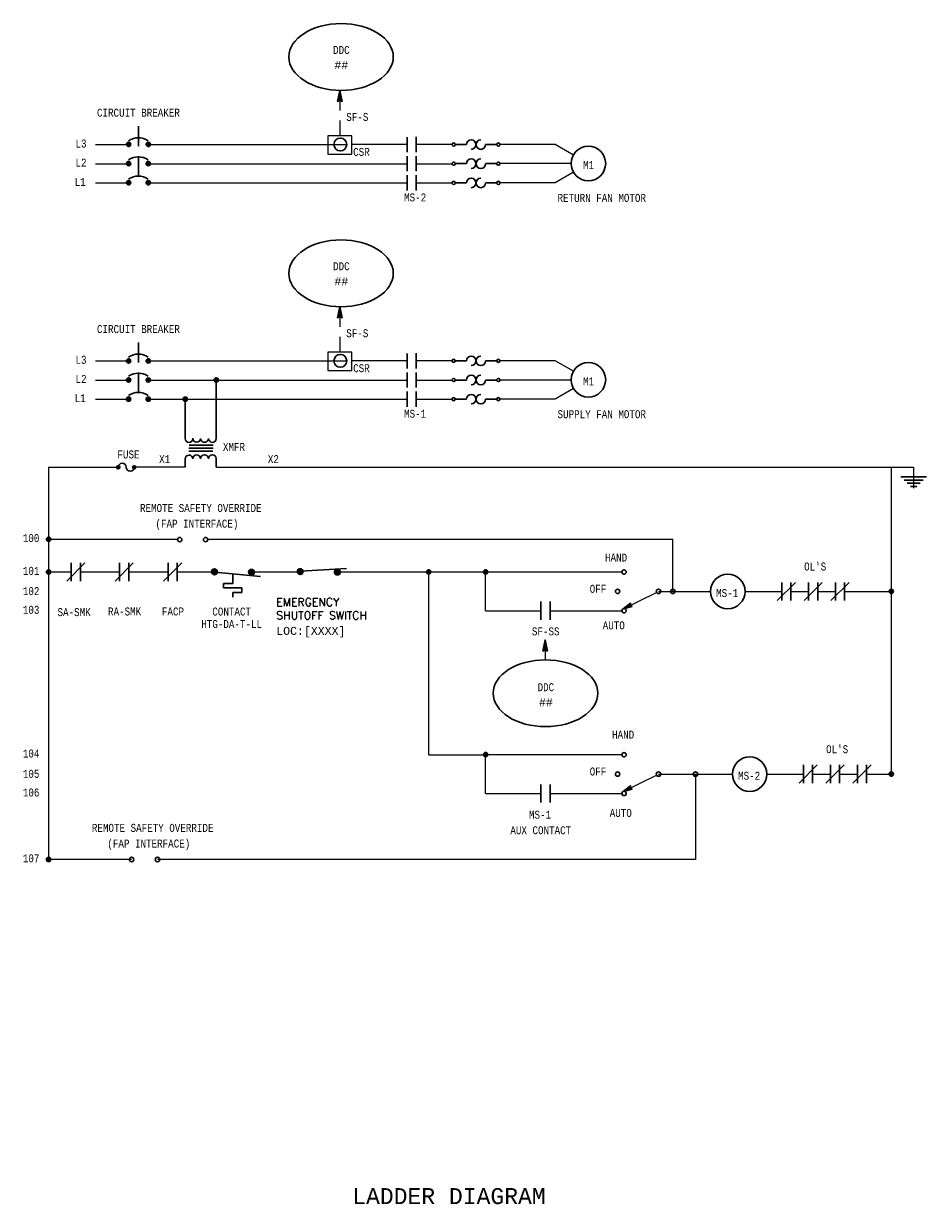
# Model space of a CAD drawing. Header units: inches. Extents: x 10.6 to 32.2, y 0.4 to 16.
import ezdxf
from ezdxf.enums import TextEntityAlignment as Align

# ---------------------------------------------------------------- set-up
doc = ezdxf.new("R2010")
doc.units = ezdxf.units.IN
doc.header["$MEASUREMENT"] = 0
doc.linetypes.add('HIDDEN', pattern=[0.375, 0.25, -0.125])
for name, color, linetype, lineweight in [('M-ANNO-SYMB', 6, 'Continuous', 30), ('M-ANNO-TEXT', 2, 'Continuous', 30), ('M-DIAG-GRPH', 6, 'Continuous', 13)]:
    doc.layers.add(name, color=color, linetype=linetype, lineweight=lineweight)
doc.styles.add('CONTROLTXT', font='monotxt.shx')

# ---------------------------------------------------------------- blocks, each defined once
blk = doc.blocks.new('*U5')
at = {"color": 0}
for p, q in [((10.485, 6.959), (10.556, 7.03)), ((10.485, 6.959), (10.555, 7.03)), ((10.485, 6.96), (10.555, 7.03)), ((10.485, 6.961), (10.554, 7.03)), ((10.485, 6.962), (10.553, 7.03)), ((10.485, 6.963), (10.552, 7.03)), ((10.485, 6.964), (10.551, 7.03)), ((10.485, 6.964), (10.551, 7.03)), ((10.485, 6.965), (10.55, 7.03)), ((10.485, 6.966), (10.549, 7.03)), ((10.485, 6.967), (10.548, 7.03)), ((10.485, 6.968), (10.547, 7.03)), ((10.485, 6.969), (10.546, 7.03)), ((10.485, 6.97), (10.545, 7.03)), ((10.485, 6.971), (10.544, 7.03)), ((10.485, 6.972), (10.543, 7.03)), ((10.485, 6.973), (10.542, 7.03)), ((10.485, 6.974), (10.541, 7.03)), ((10.485, 6.975), (10.54, 7.03)), ((10.485, 6.958), (10.557, 7.029)), ((10.485, 6.976), (10.539, 7.029)), ((10.486, 6.953), (10.562, 7.029)), ((10.486, 6.954), (10.561, 7.029)), ((10.486, 6.955), (10.56, 7.029)), ((10.486, 6.956), (10.559, 7.029)), ((10.486, 6.956), (10.559, 7.029)), ((10.486, 6.957), (10.558, 7.029)), ((10.486, 6.977), (10.538, 7.029)), ((10.486, 6.978), (10.537, 7.029)), ((10.486, 6.979), (10.536, 7.029)), ((10.486, 6.98), (10.535, 7.029)), ((10.486, 6.953), (10.562, 7.028)), ((10.486, 6.981), (10.534, 7.028)), ((10.487, 6.949), (10.566, 7.028)), ((10.487, 6.95), (10.565, 7.028)), ((10.487, 6.951), (10.564, 7.028)), ((10.487, 6.951), (10.564, 7.028)), ((10.487, 6.952), (10.563, 7.028)), ((10.487, 6.982), (10.533, 7.028)), ((10.487, 6.983), (10.532, 7.028)), ((10.487, 6.985), (10.53, 7.027)), ((10.488, 6.946), (10.569, 7.027)), ((10.488, 6.947), (10.568, 7.027)), ((10.488, 6.947), (10.568, 7.027)), ((10.488, 6.948), (10.567, 7.027)), ((10.488, 6.949), (10.566, 7.027)), ((10.488, 6.986), (10.529, 7.027)), ((10.488, 6.987), (10.528, 7.027)), ((10.489, 6.943), (10.572, 7.026)), ((10.489, 6.944), (10.571, 7.026)), ((10.489, 6.945), (10.57, 7.026)), ((10.489, 6.945), (10.57, 7.026)), ((10.489, 6.989), (10.526, 7.026)), ((10.489, 6.99), (10.525, 7.026)), ((10.49, 6.941), (10.574, 7.025)), ((10.49, 6.942), (10.573, 7.025)), ((10.49, 6.943), (10.572, 7.025)), ((10.49, 6.992), (10.523, 7.025)), ((10.49, 6.941), (10.574, 7.024)), ((10.491, 6.939), (10.576, 7.024)), ((10.491, 6.94), (10.575, 7.024)), ((10.491, 6.94), (10.575, 7.024)), ((10.491, 6.993), (10.522, 7.024)), ((10.491, 6.995), (10.52, 7.024)), ((10.492, 6.937), (10.578, 7.023)), ((10.492, 6.938), (10.577, 7.023)), ((10.492, 6.938), (10.577, 7.023)), ((10.492, 6.997), (10.518, 7.023)), ((10.492, 6.937), (10.578, 7.022)), ((10.493, 6.936), (10.579, 7.022)), ((10.493, 6.936), (10.579, 7.022)), ((10.493, 6.935), (10.58, 7.021)), ((10.493, 6.999), (10.516, 7.021)), ((10.494, 6.934), (10.581, 7.021)), ((10.494, 6.934), (10.581, 7.021)), ((10.494, 6.933), (10.582, 7.02)), ((10.495, 6.932), (10.583, 7.02)), ((10.495, 6.933), (10.582, 7.02)), ((10.495, 7.001), (10.514, 7.02)), ((10.495, 6.932), (10.583, 7.019)), ((10.496, 6.931), (10.584, 7.019)), ((10.496, 6.931), (10.584, 7.019)), ((10.497, 6.929), (10.586, 7.018)), ((10.497, 6.93), (10.585, 7.018)), ((10.497, 6.93), (10.585, 7.018)), ((10.497, 7.004), (10.511, 7.018)), ((10.498, 6.928), (10.587, 7.017)), ((10.498, 6.929), (10.586, 7.017)), ((10.498, 6.928), (10.587, 7.016)), ((10.499, 6.927), (10.588, 7.016)), ((10.499, 6.927), (10.588, 7.016)), ((10.5, 6.926), (10.589, 7.015)), ((10.5, 6.926), (10.589, 7.015)), ((10.5, 7.008), (10.507, 7.015)), ((10.5, 6.925), (10.59, 7.014)), ((10.501, 6.924), (10.591, 7.014)), ((10.501, 6.925), (10.59, 7.014)), ((10.502, 6.923), (10.592, 7.013)), ((10.502, 6.924), (10.591, 7.013)), ((10.503, 6.922), (10.593, 7.012)), ((10.503, 6.923), (10.592, 7.012)), ((10.503, 6.922), (10.593, 7.011)), ((10.504, 6.921), (10.594, 7.011)), ((10.504, 6.922), (10.593, 7.011)), ((10.505, 6.92), (10.595, 7.01)), ((10.505, 6.921), (10.594, 7.01)), ((10.506, 6.919), (10.596, 7.009)), ((10.506, 6.92), (10.595, 7.009)), ((10.507, 6.919), (10.596, 7.008)), ((10.507, 6.919), (10.596, 7.008)), ((10.508, 6.918), (10.597, 7.007)), ((10.508, 6.918), (10.597, 7.007)), ((10.509, 6.917), (10.598, 7.006)), ((10.509, 6.917), (10.598, 7.006)), ((10.51, 6.916), (10.599, 7.005)), ((10.51, 6.917), (10.598, 7.005)), ((10.511, 6.915), (10.599, 7.004)), ((10.511, 6.916), (10.599, 7.004)), ((10.512, 6.915), (10.6, 7.003)), ((10.512, 6.915), (10.6, 7.003)), ((10.513, 6.914), (10.601, 7.002)), ((10.513, 6.914), (10.601, 7.002)), ((10.514, 6.913), (10.602, 7.001)), ((10.514, 6.914), (10.601, 7.001)), ((10.515, 6.913), (10.602, 7)), ((10.515, 6.913), (10.602, 7)), ((10.516, 6.912), (10.603, 6.999)), ((10.516, 6.912), (10.603, 6.998)), ((10.517, 6.912), (10.603, 6.998)), ((10.518, 6.911), (10.604, 6.997)), ((10.518, 6.911), (10.604, 6.997)), ((10.519, 6.91), (10.604, 6.996)), ((10.519, 6.911), (10.604, 6.996)), ((10.52, 6.91), (10.605, 6.995)), ((10.52, 6.91), (10.605, 6.994)), ((10.521, 6.91), (10.605, 6.994)), ((10.522, 6.909), (10.606, 6.993)), ((10.522, 6.909), (10.606, 6.993)), ((10.523, 6.909), (10.606, 6.992)), ((10.524, 6.908), (10.607, 6.991)), ((10.524, 6.908), (10.606, 6.991)), ((10.525, 6.908), (10.607, 6.99)), ((10.525, 6.908), (10.607, 6.99)), ((10.526, 6.907), (10.607, 6.989)), ((10.527, 6.907), (10.608, 6.988)), ((10.527, 6.907), (10.608, 6.988)), ((10.528, 6.907), (10.608, 6.987)), ((10.529, 6.906), (10.609, 6.986)), ((10.529, 6.907), (10.608, 6.986)), ((10.53, 6.906), (10.609, 6.985)), ((10.531, 6.906), (10.609, 6.984)), ((10.531, 6.906), (10.609, 6.984)), ((10.532, 6.906), (10.609, 6.983)), ((10.533, 6.905), (10.61, 6.982)), ((10.534, 6.905), (10.61, 6.981)), ((10.534, 6.905), (10.61, 6.981)), ((10.535, 6.905), (10.61, 6.98)), ((10.536, 6.905), (10.61, 6.979)), ((10.536, 6.905), (10.61, 6.978)), ((10.537, 6.904), (10.61, 6.978)), ((10.538, 6.904), (10.611, 6.977)), ((10.539, 6.904), (10.611, 6.976)), ((10.539, 6.904), (10.611, 6.975)), ((10.54, 6.904), (10.611, 6.975)), ((10.541, 6.904), (10.611, 6.974)), ((10.542, 6.904), (10.611, 6.973)), ((10.543, 6.904), (10.611, 6.972)), ((10.543, 6.904), (10.611, 6.971)), ((10.544, 6.904), (10.611, 6.971)), ((10.545, 6.904), (10.611, 6.97)), ((10.546, 6.904), (10.611, 6.969)), ((10.547, 6.903), (10.611, 6.968)), ((10.548, 6.903), (10.611, 6.967)), ((10.549, 6.903), (10.611, 6.966)), ((10.549, 6.903), (10.611, 6.965)), ((10.55, 6.904), (10.611, 6.965)), ((10.551, 6.904), (10.611, 6.964)), ((10.552, 6.904), (10.611, 6.963)), ((10.553, 6.904), (10.611, 6.962)), ((10.554, 6.904), (10.611, 6.961)), ((10.555, 6.904), (10.611, 6.96)), ((10.556, 6.904), (10.611, 6.959)), ((10.557, 6.904), (10.611, 6.958)), ((10.558, 6.904), (10.611, 6.957)), ((10.559, 6.904), (10.61, 6.956)), ((10.56, 6.905), (10.61, 6.955)), ((10.562, 6.905), (10.61, 6.953)), ((10.563, 6.905), (10.61, 6.952)), ((10.564, 6.905), (10.609, 6.951)), ((10.565, 6.906), (10.609, 6.95)), ((10.566, 6.906), (10.609, 6.949)), ((10.568, 6.907), (10.608, 6.947)), ((10.569, 6.907), (10.608, 6.946)), ((10.57, 6.907), (10.607, 6.945)), ((10.572, 6.908), (10.607, 6.943)), ((10.573, 6.909), (10.606, 6.942)), ((10.575, 6.909), (10.606, 6.94)), ((10.577, 6.91), (10.605, 6.938)), ((10.578, 6.911), (10.604, 6.937)), ((10.58, 6.912), (10.603, 6.935)), ((10.583, 6.914), (10.601, 6.932)), ((10.586, 6.916), (10.599, 6.929)), ((10.59, 6.92), (10.595, 6.925))]:
    blk.add_line(p, q, dxfattribs=at)
blk = doc.blocks.new('*U4')
at = {"color": 0}
for p, q in [((9.596, 6.971), (9.663, 7.039)), ((9.596, 6.972), (9.662, 7.039)), ((9.596, 6.973), (9.661, 7.039)), ((9.596, 6.974), (9.66, 7.039)), ((9.596, 6.975), (9.66, 7.039)), ((9.596, 6.976), (9.659, 7.039)), ((9.596, 6.977), (9.658, 7.039)), ((9.596, 6.977), (9.657, 7.039)), ((9.596, 6.978), (9.656, 7.039)), ((9.596, 6.979), (9.655, 7.039)), ((9.596, 6.966), (9.669, 7.038)), ((9.596, 6.967), (9.668, 7.038)), ((9.596, 6.967), (9.667, 7.038)), ((9.596, 6.968), (9.666, 7.038)), ((9.596, 6.969), (9.665, 7.038)), ((9.596, 6.97), (9.665, 7.038)), ((9.596, 6.971), (9.664, 7.038)), ((9.596, 6.98), (9.654, 7.038)), ((9.596, 6.981), (9.653, 7.038)), ((9.596, 6.982), (9.652, 7.038)), ((9.596, 6.983), (9.651, 7.038)), ((9.596, 6.984), (9.65, 7.038)), ((9.596, 6.985), (9.649, 7.038)), ((9.597, 6.964), (9.671, 7.038)), ((9.597, 6.964), (9.67, 7.038)), ((9.597, 6.965), (9.669, 7.038)), ((9.597, 6.986), (9.648, 7.038)), ((9.597, 6.987), (9.647, 7.038)), ((9.597, 6.961), (9.674, 7.037)), ((9.597, 6.961), (9.673, 7.037)), ((9.597, 6.962), (9.672, 7.037)), ((9.597, 6.963), (9.672, 7.037)), ((9.597, 6.989), (9.646, 7.037)), ((9.597, 6.99), (9.645, 7.037)), ((9.598, 6.959), (9.675, 7.037)), ((9.598, 6.96), (9.674, 7.037)), ((9.598, 6.991), (9.644, 7.037)), ((9.598, 6.957), (9.677, 7.036)), ((9.598, 6.958), (9.677, 7.036)), ((9.598, 6.959), (9.676, 7.036)), ((9.598, 6.992), (9.642, 7.036)), ((9.598, 6.993), (9.641, 7.036)), ((9.599, 6.956), (9.679, 7.036)), ((9.599, 6.956), (9.678, 7.036)), ((9.599, 6.995), (9.64, 7.036)), ((9.599, 6.954), (9.681, 7.035)), ((9.599, 6.954), (9.68, 7.035)), ((9.599, 6.955), (9.679, 7.035)), ((9.599, 6.996), (9.639, 7.035)), ((9.6, 6.953), (9.681, 7.035)), ((9.6, 6.997), (9.637, 7.035)), ((9.6, 6.951), (9.683, 7.034)), ((9.6, 6.952), (9.682, 7.034)), ((9.6, 6.953), (9.682, 7.034)), ((9.6, 6.999), (9.636, 7.034)), ((9.601, 6.951), (9.684, 7.034)), ((9.601, 7), (9.634, 7.034)), ((9.601, 6.949), (9.685, 7.033)), ((9.601, 6.95), (9.684, 7.033)), ((9.601, 7.002), (9.633, 7.033)), ((9.602, 6.948), (9.686, 7.033)), ((9.602, 6.949), (9.686, 7.033)), ((9.602, 6.947), (9.687, 7.032)), ((9.602, 6.948), (9.687, 7.032)), ((9.602, 7.003), (9.631, 7.032)), ((9.603, 6.946), (9.688, 7.032)), ((9.603, 6.945), (9.689, 7.031)), ((9.603, 6.946), (9.689, 7.031)), ((9.603, 7.005), (9.629, 7.031)), ((9.604, 6.945), (9.69, 7.031)), ((9.604, 6.944), (9.691, 7.03)), ((9.604, 6.944), (9.69, 7.03)), ((9.604, 7.007), (9.627, 7.03)), ((9.605, 6.943), (9.691, 7.03)), ((9.605, 6.942), (9.692, 7.029)), ((9.605, 6.942), (9.692, 7.029)), ((9.606, 6.941), (9.693, 7.029)), ((9.606, 7.009), (9.625, 7.029)), ((9.606, 6.94), (9.694, 7.028)), ((9.606, 6.941), (9.694, 7.028)), ((9.607, 6.94), (9.695, 7.028)), ((9.607, 6.939), (9.696, 7.027)), ((9.607, 6.939), (9.695, 7.027)), ((9.608, 6.938), (9.696, 7.027)), ((9.608, 7.012), (9.622, 7.027)), ((9.608, 6.938), (9.697, 7.026)), ((9.609, 6.937), (9.697, 7.026)), ((9.609, 6.936), (9.698, 7.025)), ((9.609, 6.937), (9.698, 7.025)), ((9.61, 6.936), (9.699, 7.025)), ((9.61, 6.935), (9.7, 7.024)), ((9.61, 6.935), (9.699, 7.024)), ((9.611, 6.934), (9.7, 7.024)), ((9.611, 7.016), (9.618, 7.024)), ((9.611, 6.934), (9.701, 7.023)), ((9.612, 6.933), (9.701, 7.023)), ((9.612, 6.933), (9.702, 7.022)), ((9.613, 6.932), (9.702, 7.022)), ((9.613, 6.931), (9.703, 7.021)), ((9.613, 6.932), (9.702, 7.021)), ((9.614, 6.931), (9.703, 7.021)), ((9.614, 6.931), (9.704, 7.02)), ((9.615, 6.93), (9.704, 7.02)), ((9.615, 6.93), (9.705, 7.019)), ((9.616, 6.929), (9.705, 7.019)), ((9.616, 6.929), (9.706, 7.018)), ((9.617, 6.928), (9.706, 7.018)), ((9.617, 6.928), (9.707, 7.017)), ((9.617, 6.928), (9.706, 7.017)), ((9.618, 6.927), (9.708, 7.016)), ((9.618, 6.927), (9.707, 7.016)), ((9.619, 6.926), (9.708, 7.015)), ((9.619, 6.926), (9.708, 7.015)), ((9.62, 6.925), (9.709, 7.014)), ((9.62, 6.926), (9.709, 7.014)), ((9.621, 6.924), (9.71, 7.013)), ((9.621, 6.925), (9.71, 7.013)), ((9.622, 6.924), (9.711, 7.012)), ((9.622, 6.924), (9.71, 7.012)), ((9.623, 6.923), (9.711, 7.011)), ((9.623, 6.923), (9.711, 7.011)), ((9.624, 6.923), (9.712, 7.01)), ((9.625, 6.922), (9.712, 7.01)), ((9.625, 6.922), (9.712, 7.009)), ((9.626, 6.922), (9.713, 7.009)), ((9.626, 6.921), (9.713, 7.008)), ((9.627, 6.921), (9.713, 7.008)), ((9.627, 6.921), (9.714, 7.007)), ((9.628, 6.92), (9.714, 7.007)), ((9.628, 6.92), (9.714, 7.006)), ((9.629, 6.92), (9.715, 7.005)), ((9.63, 6.919), (9.715, 7.005)), ((9.63, 6.919), (9.715, 7.004)), ((9.631, 6.919), (9.716, 7.004)), ((9.631, 6.918), (9.716, 7.003)), ((9.632, 6.918), (9.716, 7.002)), ((9.633, 6.918), (9.716, 7.002)), ((9.633, 6.918), (9.717, 7.001)), ((9.634, 6.917), (9.717, 7.001)), ((9.634, 6.917), (9.717, 7)), ((9.635, 6.917), (9.718, 6.999)), ((9.636, 6.917), (9.718, 6.999)), ((9.636, 6.916), (9.718, 6.998)), ((9.637, 6.916), (9.718, 6.997)), ((9.638, 6.916), (9.719, 6.997)), ((9.638, 6.916), (9.719, 6.996)), ((9.639, 6.915), (9.719, 6.996)), ((9.64, 6.915), (9.719, 6.995)), ((9.64, 6.915), (9.719, 6.994)), ((9.641, 6.915), (9.72, 6.994)), ((9.642, 6.915), (9.72, 6.993)), ((9.642, 6.914), (9.72, 6.992)), ((9.643, 6.914), (9.72, 6.991)), ((9.644, 6.914), (9.72, 6.991)), ((9.644, 6.914), (9.721, 6.99)), ((9.645, 6.914), (9.721, 6.989)), ((9.646, 6.913), (9.721, 6.989)), ((9.647, 6.913), (9.721, 6.988)), ((9.647, 6.913), (9.721, 6.987)), ((9.648, 6.913), (9.721, 6.986)), ((9.649, 6.913), (9.721, 6.986)), ((9.65, 6.913), (9.722, 6.985)), ((9.65, 6.913), (9.722, 6.984)), ((9.651, 6.913), (9.722, 6.983)), ((9.652, 6.913), (9.722, 6.983)), ((9.653, 6.912), (9.722, 6.982)), ((9.653, 6.912), (9.722, 6.981)), ((9.654, 6.912), (9.722, 6.98)), ((9.655, 6.912), (9.722, 6.979)), ((9.656, 6.912), (9.722, 6.978)), ((9.657, 6.912), (9.722, 6.978)), ((9.658, 6.912), (9.722, 6.977)), ((9.659, 6.912), (9.722, 6.976)), ((9.659, 6.912), (9.722, 6.975)), ((9.66, 6.912), (9.722, 6.974)), ((9.661, 6.912), (9.722, 6.973)), ((9.662, 6.912), (9.722, 6.972)), ((9.663, 6.912), (9.722, 6.971)), ((9.664, 6.912), (9.722, 6.97)), ((9.665, 6.912), (9.722, 6.969)), ((9.666, 6.912), (9.722, 6.968)), ((9.667, 6.913), (9.722, 6.967)), ((9.668, 6.913), (9.722, 6.966)), ((9.669, 6.913), (9.721, 6.965)), ((9.67, 6.913), (9.721, 6.964)), ((9.671, 6.913), (9.721, 6.963)), ((9.672, 6.914), (9.721, 6.962)), ((9.673, 6.914), (9.721, 6.961)), ((9.675, 6.914), (9.72, 6.96)), ((9.676, 6.914), (9.72, 6.959)), ((9.677, 6.915), (9.72, 6.957)), ((9.678, 6.915), (9.719, 6.956)), ((9.68, 6.916), (9.719, 6.955)), ((9.681, 6.916), (9.718, 6.953)), ((9.683, 6.917), (9.718, 6.952)), ((9.684, 6.917), (9.717, 6.95)), ((9.686, 6.918), (9.716, 6.949)), ((9.687, 6.919), (9.716, 6.947)), ((9.689, 6.92), (9.715, 6.945)), ((9.691, 6.921), (9.713, 6.943)), ((9.694, 6.922), (9.712, 6.941)), ((9.696, 6.924), (9.71, 6.938)), ((9.701, 6.928), (9.706, 6.933))]:
    blk.add_line(p, q, dxfattribs=at)

msp = doc.modelspace()

# ---------------------------------------------------------------- linework, layer by layer
at = {"layer": 'M-ANNO-SYMB'}
for p, q in [((14.581, 14.989), (14.611, 15.127)), ((14.619, 15.09), (14.599, 15.07)), ((14.617, 15.099), (14.601, 15.083)), ((14.624, 15.068), (14.603, 15.089)), ((14.615, 15.108), (14.604, 15.097)), ((14.621, 15.081), (14.604, 15.097)), ((14.618, 15.094), (14.606, 15.106)), ((14.613, 15.116), (14.607, 15.11)), ((14.615, 15.108), (14.608, 15.115)), ((14.611, 15.125), (14.61, 15.123)), ((14.612, 15.121), (14.61, 15.123)), ((14.611, 15.127), (14.64, 14.989)), ((14.63, 15.039), (14.581, 14.99)), ((14.611, 15.004), (14.581, 14.989)), ((14.585, 14.991), (14.582, 14.994)), ((14.628, 15.047), (14.584, 15.003)), ((14.592, 14.995), (14.584, 15.002)), ((14.599, 14.998), (14.586, 15.011)), ((14.626, 15.056), (14.587, 15.017)), ((14.606, 15.002), (14.588, 15.02)), ((14.624, 15.065), (14.59, 15.03)), ((14.617, 15.001), (14.59, 15.028)), ((14.638, 14.991), (14.591, 15.037)), ((14.622, 15.073), (14.593, 15.043)), ((14.638, 15.001), (14.593, 15.046)), ((14.635, 15.014), (14.595, 15.054)), ((14.621, 15.082), (14.596, 15.057)), ((14.632, 15.028), (14.597, 15.063)), ((14.629, 15.041), (14.599, 15.071)), ((14.627, 15.054), (14.601, 15.08)), ((14.632, 15.03), (14.601, 14.999)), ((14.64, 14.989), (14.611, 15.004)), ((14.634, 15.021), (14.614, 15.002)), ((14.635, 15.013), (14.621, 14.999)), ((14.637, 15.004), (14.628, 14.995)), ((14.639, 14.995), (14.635, 14.992)), ((15.454, 14.544), (15.454, 14.356)), ((15.568, 14.356), (15.568, 14.545)), ((15.454, 14.305), (15.454, 14.116)), ((15.568, 14.116), (15.568, 14.305)), ((15.454, 14.065), (15.454, 13.876)), ((15.568, 13.876), (15.568, 14.065)), ((14.581, 12.28), (14.611, 12.418)), ((14.63, 12.329), (14.581, 12.281)), ((14.611, 12.295), (14.581, 12.28)), ((14.585, 12.282), (14.582, 12.285)), ((14.628, 12.338), (14.584, 12.294)), ((14.592, 12.285), (14.584, 12.293)), ((14.599, 12.289), (14.586, 12.302)), ((14.626, 12.347), (14.587, 12.308)), ((14.606, 12.292), (14.588, 12.31)), ((14.624, 12.355), (14.59, 12.321)), ((14.617, 12.292), (14.59, 12.319)), ((14.638, 12.281), (14.591, 12.328)), ((14.622, 12.364), (14.593, 12.334)), ((14.638, 12.292), (14.593, 12.336)), ((14.635, 12.305), (14.595, 12.345)), ((14.621, 12.372), (14.596, 12.347)), ((14.632, 12.318), (14.597, 12.354)), ((14.619, 12.381), (14.599, 12.361)), ((14.629, 12.332), (14.599, 12.362)), ((14.617, 12.39), (14.601, 12.374)), ((14.627, 12.345), (14.601, 12.371)), ((14.632, 12.321), (14.601, 12.29)), ((14.624, 12.358), (14.603, 12.379)), ((14.615, 12.398), (14.604, 12.387)), ((14.621, 12.372), (14.604, 12.388)), ((14.618, 12.385), (14.606, 12.397)), ((14.613, 12.407), (14.607, 12.401)), ((14.615, 12.398), (14.608, 12.405)), ((14.611, 12.416), (14.61, 12.414)), ((14.612, 12.412), (14.61, 12.414)), ((14.611, 12.418), (14.64, 12.28)), ((14.64, 12.28), (14.611, 12.295)), ((14.634, 12.312), (14.614, 12.293)), ((14.635, 12.303), (14.621, 12.289)), ((14.637, 12.295), (14.628, 12.286)), ((14.639, 12.286), (14.635, 12.282)), ((15.454, 11.835), (15.454, 11.647)), ((15.568, 11.647), (15.568, 11.836)), ((15.454, 11.596), (15.454, 11.407)), ((15.568, 11.407), (15.568, 11.596)), ((15.454, 11.356), (15.454, 11.167)), ((15.568, 11.167), (15.568, 11.356)), ((11.418, 9.212), (11.19, 8.983)), ((11.247, 9.212), (11.247, 8.983)), ((11.361, 8.983), (11.361, 9.212)), ((12.024, 9.212), (11.796, 8.983)), ((11.853, 9.212), (11.853, 8.983)), ((11.967, 8.983), (11.967, 9.212)), ((12.63, 9.212), (12.402, 8.983)), ((12.459, 9.212), (12.459, 8.983)), ((12.573, 8.983), (12.573, 9.212)), ((13.045, 9.093), (13.617, 9.042)), ((13.27, 8.954), (13.27, 9.073)), ((14.12, 9.107), (14.693, 9.142)), ((13.155, 8.897), (13.155, 8.954)), ((13.155, 8.954), (13.27, 8.954)), ((13.384, 8.897), (13.155, 8.897)), ((13.384, 8.84), (13.384, 8.897)), ((20.317, 8.967), (20.088, 8.739)), ((20.146, 8.967), (20.146, 8.739)), ((20.26, 8.739), (20.26, 8.967)), ((20.654, 8.967), (20.426, 8.739)), ((20.483, 8.967), (20.483, 8.739)), ((20.597, 8.739), (20.597, 8.967)), ((20.992, 8.967), (20.763, 8.739)), ((20.82, 8.967), (20.82, 8.739)), ((20.934, 8.739), (20.934, 8.967)), ((13.27, 8.783), (13.27, 8.84)), ((13.27, 8.84), (13.384, 8.84)), ((17.13, 8.725), (17.13, 8.496)), ((17.244, 8.496), (17.244, 8.725)), ((17.152, 8.107), (17.182, 8.245)), ((17.201, 8.156), (17.152, 8.108)), ((17.199, 8.165), (17.155, 8.121)), ((17.197, 8.173), (17.158, 8.134)), ((17.177, 8.119), (17.159, 8.137)), ((17.188, 8.119), (17.16, 8.146)), ((17.195, 8.182), (17.161, 8.148)), ((17.209, 8.108), (17.162, 8.154)), ((17.193, 8.19), (17.164, 8.161)), ((17.209, 8.118), (17.164, 8.163)), ((17.191, 8.199), (17.166, 8.174)), ((17.206, 8.132), (17.166, 8.172)), ((17.203, 8.145), (17.168, 8.18)), ((17.19, 8.208), (17.169, 8.188)), ((17.2, 8.158), (17.17, 8.189)), ((17.197, 8.172), (17.171, 8.198)), ((17.188, 8.216), (17.172, 8.201)), ((17.202, 8.147), (17.172, 8.116)), ((17.194, 8.185), (17.173, 8.206)), ((17.186, 8.225), (17.175, 8.214)), ((17.192, 8.198), (17.175, 8.215)), ((17.189, 8.212), (17.177, 8.223)), ((17.184, 8.234), (17.178, 8.227)), ((17.186, 8.225), (17.179, 8.232)), ((17.182, 8.242), (17.181, 8.241)), ((17.183, 8.238), (17.181, 8.241)), ((17.182, 8.245), (17.211, 8.107)), ((17.204, 8.139), (17.185, 8.12)), ((17.182, 8.121), (17.152, 8.107)), ((17.156, 8.109), (17.153, 8.111)), ((17.163, 8.112), (17.155, 8.12)), ((17.17, 8.116), (17.157, 8.129)), ((17.211, 8.107), (17.182, 8.121)), ((17.206, 8.13), (17.192, 8.116)), ((17.208, 8.121), (17.199, 8.113)), ((17.21, 8.113), (17.206, 8.109)), ((20.591, 6.68), (20.363, 6.451)), ((20.42, 6.68), (20.42, 6.451)), ((20.534, 6.451), (20.534, 6.68)), ((20.929, 6.68), (20.7, 6.451)), ((20.757, 6.68), (20.757, 6.451)), ((20.871, 6.451), (20.871, 6.68)), ((21.266, 6.68), (21.037, 6.451)), ((21.094, 6.68), (21.094, 6.451)), ((21.209, 6.451), (21.209, 6.68)), ((17.13, 6.437), (17.13, 6.208)), ((17.244, 6.208), (17.244, 6.437))]:
    msp.add_line(p, q, dxfattribs=at)
at = {"layer": 'M-ANNO-SYMB', "linetype": 'HIDDEN'}
for p, q in [((12.088, 14.056), (12.088, 14.716)), ((12.088, 11.346), (12.088, 12.006))]:
    msp.add_line(p, q, dxfattribs=at)
at = {"layer": 'M-ANNO-SYMB', "linetype": 'Continuous'}
for p, q in [((11.939, 14.459), (11.956, 14.476)), ((11.939, 14.442), (11.973, 14.476)), ((11.939, 14.459), (11.973, 14.425)), ((11.939, 14.442), (11.956, 14.425)), ((11.946, 14.431), (11.984, 14.47)), ((11.946, 14.469), (11.984, 14.431)), ((11.956, 14.476), (11.99, 14.442)), ((11.956, 14.425), (11.99, 14.459)), ((11.973, 14.476), (11.99, 14.459)), ((11.973, 14.425), (11.99, 14.442)), ((12.185, 14.442), (12.219, 14.476)), ((12.185, 14.459), (12.202, 14.476)), ((12.185, 14.459), (12.219, 14.425)), ((12.185, 14.442), (12.202, 14.425)), ((12.192, 14.431), (12.23, 14.47)), ((12.192, 14.469), (12.23, 14.431)), ((12.202, 14.476), (12.236, 14.442)), ((12.202, 14.425), (12.236, 14.459)), ((12.219, 14.476), (12.236, 14.459)), ((12.219, 14.425), (12.236, 14.442)), ((16.197, 14.451), (16.057, 14.451)), ((16.437, 14.451), (16.577, 14.451)), ((11.939, 14.219), (11.956, 14.236)), ((11.939, 14.202), (11.973, 14.236)), ((11.939, 14.219), (11.973, 14.185)), ((11.939, 14.202), (11.956, 14.185)), ((11.946, 14.191), (11.984, 14.23)), ((11.946, 14.229), (11.984, 14.191)), ((11.956, 14.236), (11.99, 14.202)), ((11.956, 14.185), (11.99, 14.219)), ((11.973, 14.236), (11.99, 14.219)), ((11.973, 14.185), (11.99, 14.202)), ((12.185, 14.202), (12.219, 14.236)), ((12.185, 14.219), (12.202, 14.236)), ((12.185, 14.219), (12.219, 14.185)), ((12.185, 14.202), (12.202, 14.185)), ((12.192, 14.191), (12.23, 14.23)), ((12.192, 14.229), (12.23, 14.191)), ((12.202, 14.236), (12.236, 14.202)), ((12.202, 14.185), (12.236, 14.219)), ((12.219, 14.236), (12.236, 14.219)), ((12.219, 14.185), (12.236, 14.202)), ((16.197, 14.211), (16.057, 14.211)), ((16.437, 14.211), (16.577, 14.211)), ((11.939, 13.979), (11.956, 13.996)), ((11.939, 13.962), (11.973, 13.996)), ((11.939, 13.979), (11.973, 13.945)), ((11.939, 13.962), (11.956, 13.945)), ((11.946, 13.951), (11.984, 13.99)), ((11.946, 13.989), (11.984, 13.951)), ((11.956, 13.996), (11.99, 13.962)), ((11.956, 13.945), (11.99, 13.979)), ((11.973, 13.996), (11.99, 13.979)), ((11.973, 13.945), (11.99, 13.962)), ((12.185, 13.962), (12.219, 13.996)), ((12.185, 13.979), (12.202, 13.996)), ((12.185, 13.979), (12.219, 13.945)), ((12.185, 13.962), (12.202, 13.945)), ((12.192, 13.951), (12.23, 13.99)), ((12.192, 13.989), (12.23, 13.951)), ((12.202, 13.996), (12.236, 13.962)), ((12.202, 13.945), (12.236, 13.979)), ((12.219, 13.996), (12.236, 13.979)), ((12.219, 13.945), (12.236, 13.962)), ((16.197, 13.971), (16.057, 13.971)), ((16.437, 13.971), (16.577, 13.971)), ((11.939, 11.75), (11.956, 11.767)), ((11.939, 11.733), (11.973, 11.767)), ((11.939, 11.75), (11.973, 11.716)), ((11.939, 11.733), (11.956, 11.716)), ((11.946, 11.722), (11.984, 11.76)), ((11.946, 11.76), (11.984, 11.722)), ((11.956, 11.767), (11.99, 11.733)), ((11.956, 11.716), (11.99, 11.75)), ((11.973, 11.767), (11.99, 11.749)), ((11.973, 11.716), (11.99, 11.733)), ((12.185, 11.733), (12.219, 11.767)), ((12.185, 11.75), (12.202, 11.767)), ((12.185, 11.75), (12.219, 11.716)), ((12.185, 11.733), (12.202, 11.716)), ((12.192, 11.722), (12.23, 11.76)), ((12.192, 11.76), (12.23, 11.722)), ((12.202, 11.767), (12.236, 11.733)), ((12.202, 11.716), (12.236, 11.75)), ((12.219, 11.767), (12.236, 11.749)), ((12.219, 11.716), (12.236, 11.733)), ((16.197, 11.741), (16.057, 11.741)), ((16.437, 11.741), (16.577, 11.741)), ((11.939, 11.51), (11.956, 11.527)), ((11.939, 11.493), (11.973, 11.527)), ((11.939, 11.51), (11.973, 11.476)), ((11.939, 11.493), (11.956, 11.476)), ((11.946, 11.482), (11.984, 11.52)), ((11.946, 11.52), (11.984, 11.482)), ((11.956, 11.527), (11.99, 11.493)), ((11.956, 11.476), (11.99, 11.51)), ((11.973, 11.527), (11.99, 11.509)), ((11.973, 11.476), (11.99, 11.493)), ((12.185, 11.493), (12.219, 11.527)), ((12.185, 11.51), (12.202, 11.527)), ((12.185, 11.51), (12.219, 11.476)), ((12.185, 11.493), (12.202, 11.476)), ((12.192, 11.482), (12.23, 11.52)), ((12.192, 11.52), (12.23, 11.482)), ((12.202, 11.527), (12.236, 11.493)), ((12.202, 11.476), (12.236, 11.51)), ((12.219, 11.527), (12.236, 11.509)), ((12.219, 11.476), (12.236, 11.493)), ((13.038, 11.51), (13.055, 11.527)), ((13.038, 11.493), (13.072, 11.527)), ((13.038, 11.51), (13.072, 11.476)), ((13.038, 11.493), (13.055, 11.476)), ((13.044, 11.482), (13.082, 11.52)), ((13.044, 11.52), (13.082, 11.482)), ((13.055, 11.527), (13.089, 11.493)), ((13.055, 11.476), (13.089, 11.51)), ((13.063, 10.768), (13.063, 11.501)), ((13.071, 11.527), (13.089, 11.509)), ((13.072, 11.476), (13.089, 11.493)), ((16.197, 11.501), (16.057, 11.501)), ((16.437, 11.501), (16.577, 11.501)), ((11.939, 11.27), (11.956, 11.287)), ((11.939, 11.253), (11.973, 11.287)), ((11.939, 11.27), (11.973, 11.236)), ((11.939, 11.253), (11.956, 11.236)), ((11.946, 11.242), (11.984, 11.28)), ((11.946, 11.28), (11.984, 11.242)), ((11.956, 11.287), (11.99, 11.253)), ((11.956, 11.236), (11.99, 11.27)), ((11.973, 11.287), (11.99, 11.269)), ((11.973, 11.236), (11.99, 11.253)), ((12.185, 11.253), (12.219, 11.287)), ((12.185, 11.27), (12.202, 11.287)), ((12.185, 11.27), (12.219, 11.236)), ((12.185, 11.253), (12.202, 11.236)), ((12.192, 11.242), (12.23, 11.28)), ((12.192, 11.28), (12.23, 11.242)), ((12.202, 11.287), (12.236, 11.253)), ((12.202, 11.236), (12.236, 11.27)), ((12.219, 11.287), (12.236, 11.269)), ((12.219, 11.236), (12.236, 11.253)), ((12.648, 11.27), (12.665, 11.287)), ((12.648, 11.253), (12.682, 11.287)), ((12.648, 11.27), (12.682, 11.236)), ((12.648, 11.253), (12.665, 11.236)), ((12.655, 11.242), (12.693, 11.28)), ((12.655, 11.28), (12.693, 11.242)), ((12.665, 11.287), (12.699, 11.253)), ((12.665, 11.236), (12.699, 11.27)), ((12.674, 10.768), (12.674, 11.261)), ((12.682, 11.287), (12.699, 11.269)), ((12.682, 11.236), (12.699, 11.253)), ((16.197, 11.261), (16.057, 11.261)), ((16.437, 11.261), (16.577, 11.261)), ((13.023, 10.649), (12.721, 10.649)), ((13.025, 10.686), (12.723, 10.686)), ((12.673, 10.513), (12.673, 10.408)), ((13.021, 10.609), (12.72, 10.609)), ((13.063, 10.517), (13.063, 10.408)), ((11.816, 10.401), (11.841, 10.427)), ((11.816, 10.414), (11.829, 10.427)), ((11.816, 10.414), (11.841, 10.389)), ((11.816, 10.401), (11.828, 10.389)), ((11.821, 10.394), (11.849, 10.422)), ((11.821, 10.422), (11.849, 10.394)), ((11.828, 10.427), (11.854, 10.401)), ((11.828, 10.389), (11.854, 10.414)), ((11.841, 10.427), (11.854, 10.414)), ((11.841, 10.389), (11.854, 10.402)), ((12.016, 10.401), (12.041, 10.427)), ((12.016, 10.414), (12.029, 10.427)), ((12.016, 10.414), (12.041, 10.389)), ((12.016, 10.401), (12.028, 10.389)), ((12.021, 10.394), (12.049, 10.422)), ((12.021, 10.422), (12.049, 10.394)), ((12.028, 10.427), (12.054, 10.401)), ((12.028, 10.389), (12.054, 10.414)), ((12.041, 10.427), (12.054, 10.414)), ((12.041, 10.389), (12.054, 10.402)), ((21.639, 10.288), (21.959, 10.288)), ((21.679, 10.248), (21.919, 10.248)), ((21.719, 10.208), (21.879, 10.208)), ((21.759, 10.168), (21.839, 10.168)), ((10.971, 9.533), (10.937, 9.499)), ((10.955, 9.533), (10.937, 9.516)), ((10.972, 9.482), (10.937, 9.516)), ((10.955, 9.482), (10.937, 9.499)), ((10.982, 9.526), (10.944, 9.488)), ((10.982, 9.488), (10.944, 9.526)), ((10.988, 9.499), (10.954, 9.533)), ((10.988, 9.516), (10.954, 9.482)), ((10.988, 9.516), (10.971, 9.533)), ((10.989, 9.499), (10.971, 9.482)), ((10.971, 9.123), (10.937, 9.089)), ((10.955, 9.123), (10.937, 9.106)), ((10.972, 9.072), (10.937, 9.106)), ((10.955, 9.072), (10.937, 9.089)), ((10.982, 9.116), (10.944, 9.078)), ((10.982, 9.078), (10.944, 9.116)), ((10.988, 9.089), (10.954, 9.123)), ((10.988, 9.106), (10.954, 9.072)), ((10.988, 9.106), (10.971, 9.123)), ((10.989, 9.089), (10.971, 9.072)), ((15.732, 9.123), (15.698, 9.089)), ((15.715, 9.123), (15.698, 9.106)), ((15.698, 9.106), (15.732, 9.072)), ((15.698, 9.089), (15.715, 9.072)), ((15.742, 9.116), (15.704, 9.078)), ((15.704, 9.116), (15.742, 9.078)), ((15.749, 9.106), (15.714, 9.072)), ((15.715, 9.123), (15.749, 9.089)), ((15.731, 9.123), (15.749, 9.106)), ((15.749, 9.089), (15.731, 9.072)), ((16.411, 9.089), (16.445, 9.123)), ((16.411, 9.106), (16.428, 9.123)), ((16.445, 9.072), (16.411, 9.106)), ((16.428, 9.072), (16.411, 9.089)), ((16.456, 9.078), (16.418, 9.117)), ((16.418, 9.078), (16.456, 9.116)), ((16.462, 9.089), (16.428, 9.123)), ((16.428, 9.072), (16.462, 9.106)), ((16.462, 9.106), (16.445, 9.123)), ((16.445, 9.072), (16.462, 9.089)), ((21.493, 8.862), (21.51, 8.879)), ((21.493, 8.845), (21.527, 8.879)), ((21.51, 8.879), (21.544, 8.845)), ((21.527, 8.879), (21.544, 8.862)), ((21.493, 8.862), (21.527, 8.828)), ((21.493, 8.845), (21.51, 8.828)), ((21.5, 8.835), (21.538, 8.873)), ((21.5, 8.873), (21.538, 8.835)), ((21.51, 8.828), (21.544, 8.862)), ((21.527, 8.828), (21.544, 8.845)), ((18.18, 8.64), (18.171, 8.643)), ((18.176, 8.648), (18.173, 8.639)), ((18.201, 8.646), (18.182, 8.652)), ((18.194, 8.661), (18.187, 8.642)), ((18.223, 8.651), (18.193, 8.661)), ((18.211, 8.675), (18.201, 8.645)), ((18.244, 8.656), (18.204, 8.67)), ((18.228, 8.689), (18.215, 8.649)), ((18.266, 8.662), (18.216, 8.679)), ((18.25, 8.68), (18.227, 8.688)), ((18.246, 8.702), (18.229, 8.652)), ((18.251, 8.692), (18.238, 8.696)), ((18.25, 8.68), (18.242, 8.656)), ((18.251, 8.705), (18.249, 8.705)), ((18.261, 8.672), (18.256, 8.659)), ((18.271, 8.664), (18.27, 8.663)), ((16.411, 6.801), (16.445, 6.835)), ((16.411, 6.818), (16.428, 6.835)), ((16.445, 6.784), (16.411, 6.818)), ((16.418, 6.791), (16.456, 6.829)), ((16.456, 6.791), (16.418, 6.829)), ((16.462, 6.801), (16.428, 6.835)), ((16.428, 6.784), (16.462, 6.818)), ((16.462, 6.818), (16.445, 6.835)), ((16.428, 6.784), (16.411, 6.801)), ((16.445, 6.784), (16.462, 6.801)), ((21.493, 6.557), (21.527, 6.591)), ((21.493, 6.574), (21.51, 6.591)), ((21.493, 6.574), (21.527, 6.54)), ((21.493, 6.557), (21.51, 6.54)), ((21.5, 6.584), (21.538, 6.546)), ((21.5, 6.546), (21.538, 6.584)), ((21.51, 6.591), (21.544, 6.557)), ((21.51, 6.54), (21.544, 6.574)), ((21.527, 6.591), (21.544, 6.574)), ((21.527, 6.54), (21.544, 6.557)), ((18.176, 6.36), (18.173, 6.351)), ((18.201, 6.358), (18.182, 6.364)), ((18.194, 6.374), (18.187, 6.354)), ((18.223, 6.363), (18.193, 6.373)), ((18.211, 6.387), (18.201, 6.358)), ((18.244, 6.369), (18.204, 6.382)), ((18.228, 6.401), (18.215, 6.361)), ((18.266, 6.374), (18.216, 6.391)), ((18.25, 6.392), (18.227, 6.4)), ((18.246, 6.415), (18.229, 6.365)), ((18.251, 6.404), (18.238, 6.409)), ((18.25, 6.392), (18.242, 6.368)), ((18.251, 6.417), (18.249, 6.418)), ((18.261, 6.384), (18.256, 6.372)), ((18.271, 6.377), (18.27, 6.375)), ((18.18, 6.352), (18.171, 6.356)), ((10.971, 5.522), (10.937, 5.488)), ((10.955, 5.522), (10.937, 5.505)), ((10.972, 5.471), (10.937, 5.505)), ((10.955, 5.471), (10.937, 5.488)), ((10.982, 5.516), (10.944, 5.477)), ((10.982, 5.478), (10.944, 5.516)), ((10.988, 5.488), (10.954, 5.522)), ((10.988, 5.505), (10.954, 5.471)), ((10.988, 5.505), (10.971, 5.522)), ((10.989, 5.488), (10.971, 5.471))]:
    msp.add_line(p, q, dxfattribs=at)
at = {"layer": 'M-ANNO-SYMB'}
for centre, radius in [((14.617, 14.451), 0.0808), ((14.617, 11.741), 0.0808), ((13.04, 9.099), 0.0362), ((13.505, 9.093), 0.0362), ((14.115, 9.102), 0.0362), ((14.58, 9.096), 0.0362)]:
    msp.add_circle(centre, radius, dxfattribs=at)
at = {"layer": 'M-ANNO-SYMB', "linetype": 'Continuous'}
for centre, radius in [((11.965, 14.451), 0.0269), ((12.211, 14.451), 0.0269), ((16.037, 14.45), 0.02), ((16.597, 14.45), 0.02), ((17.725, 14.213), 0.216), ((11.965, 14.211), 0.0269), ((12.211, 14.211), 0.0269), ((16.037, 14.21), 0.02), ((16.597, 14.21), 0.02), ((11.965, 13.971), 0.0269), ((12.211, 13.971), 0.0269), ((16.037, 13.97), 0.02), ((16.597, 13.97), 0.02), ((11.965, 11.741), 0.0269), ((12.211, 11.741), 0.0269), ((16.037, 11.741), 0.02), ((16.597, 11.741), 0.02), ((17.725, 11.504), 0.216), ((11.965, 11.501), 0.0269), ((12.211, 11.501), 0.0269), ((13.063, 11.501), 0.0269), ((16.037, 11.501), 0.02), ((16.597, 11.501), 0.02), ((11.965, 11.261), 0.0269), ((12.211, 11.261), 0.0269), ((12.674, 11.261), 0.0269), ((16.037, 11.261), 0.02), ((16.597, 11.261), 0.02), ((11.835, 10.408), 0.0202), ((12.035, 10.408), 0.0202), ((10.963, 9.507), 0.0269), ((12.606, 9.502), 0.0275), ((12.93, 9.502), 0.0275), ((10.963, 9.097), 0.0269), ((15.723, 9.097), 0.0269), ((16.437, 9.097), 0.0269), ((18.172, 9.096), 0.0275), ((19.471, 8.853), 0.216), ((18.091, 8.853), 0.0275), ((18.603, 8.853), 0.0275), ((18.783, 8.853), 0.0275), ((21.519, 8.854), 0.0269), ((18.172, 8.611), 0.0275), ((16.437, 6.81), 0.0269), ((18.172, 6.808), 0.0275), ((19.745, 6.565), 0.216), ((18.091, 6.565), 0.0275), ((18.603, 6.565), 0.0275), ((19.066, 6.565), 0.0275), ((21.519, 6.565), 0.0269), ((18.172, 6.323), 0.0275), ((10.963, 5.496), 0.0269), ((12.003, 5.496), 0.0275), ((12.327, 5.496), 0.0275)]:
    msp.add_circle(centre, radius, dxfattribs=at)
for centre, radius, start, end in [((12.088, 14.319), 0.217, 55.4805, 124.5195), ((16.257, 14.45), 0.06, 270, 180), ((16.377, 14.45), 0.06, 90, 360), ((12.088, 14.079), 0.217, 55.4805, 124.5195), ((12.088, 14.079), 0.217, 55.4805, 124.5195), ((16.257, 14.21), 0.06, 270, 180), ((16.377, 14.21), 0.06, 90, 360), ((12.088, 13.839), 0.217, 55.4805, 124.5195), ((16.257, 13.97), 0.06, 270, 180), ((16.377, 13.97), 0.06, 90, 360), ((12.088, 11.609), 0.217, 55.4805, 124.5195), ((16.257, 11.741), 0.06, 270, 180), ((16.377, 11.741), 0.06, 90, 360), ((12.088, 11.369), 0.217, 55.4805, 124.5195), ((12.088, 11.369), 0.217, 55.4805, 124.5195), ((16.257, 11.501), 0.06, 270, 180), ((16.377, 11.501), 0.06, 90, 360), ((12.088, 11.129), 0.217, 55.4805, 124.5195), ((16.257, 11.261), 0.06, 270, 180), ((16.377, 11.261), 0.06, 90, 360), ((12.722, 10.769), 0.0486, 180, 359.0452), ((12.818, 10.771), 0.0486, 180, 359.0608), ((12.916, 10.77), 0.0494, 180, 359.0452), ((13.015, 10.769), 0.0486, 180, 359.0452), ((12.721, 10.513), 0.0486, 0.9548, 180), ((12.818, 10.514), 0.0486, 0.9392, 180), ((12.916, 10.515), 0.0494, 0.9548, 180), ((13.015, 10.516), 0.0486, 0.9548, 180), ((11.885, 10.408), 0.05, 0, 180), ((11.985, 10.408), 0.05, 180, 0)]:
    msp.add_arc(centre, radius, start, end, dxfattribs=at)
at = {"layer": 'M-ANNO-SYMB'}
for centre in [(14.626, 15.547), (14.626, 12.837), (17.188, 7.578)]:
    msp.add_ellipse(centre, major_axis=(0.655, 0), ratio=0.638644, dxfattribs=at)
for p in [(13.04, 9.099), (14.115, 9.102)]:
    msp.add_point(p, dxfattribs=at)
at = {"layer": 'M-ANNO-SYMB', "linetype": 'Continuous'}
for points in [[(18.272, 8.663), (18.161, 8.635), (18.251, 8.706), (18.25, 8.68)], [(18.272, 6.376), (18.161, 6.348), (18.251, 6.419), (18.25, 6.392)]]:
    msp.add_3dface(points, dxfattribs=at)
at = {"layer": 'M-DIAG-GRPH', "linetype": 'HIDDEN'}
for p, q in [((14.611, 15.127), (14.611, 14.56)), ((14.611, 12.418), (14.611, 11.851)), ((17.182, 8.245), (17.182, 8.002))]:
    msp.add_line(p, q, dxfattribs=at)
at = {"layer": 'M-DIAG-GRPH', "linetype": 'Continuous'}
for p, q in [((11.549, 14.45), (11.965, 14.45)), ((12.184, 14.451), (14.697, 14.451)), ((17.308, 14.451), (16.617, 14.451)), ((17.536, 14.319), (17.308, 14.451)), ((11.549, 14.21), (11.965, 14.21)), ((12.238, 14.21), (15.454, 14.21)), ((15.568, 14.21), (16.017, 14.21)), ((17.508, 14.211), (16.617, 14.211)), ((17.539, 14.103), (17.31, 13.971)), ((11.549, 13.97), (11.965, 13.97)), ((12.238, 13.97), (15.454, 13.97)), ((15.568, 13.97), (16.017, 13.97)), ((17.31, 13.971), (16.617, 13.971)), ((11.549, 11.741), (11.965, 11.741)), ((12.184, 11.741), (14.697, 11.741)), ((17.308, 11.741), (16.617, 11.741)), ((17.536, 11.61), (17.308, 11.741)), ((11.549, 11.501), (11.965, 11.501)), ((12.238, 11.501), (15.454, 11.501)), ((15.568, 11.501), (16.017, 11.501)), ((17.508, 11.501), (16.617, 11.501)), ((17.539, 11.393), (17.31, 11.261)), ((11.549, 11.261), (11.965, 11.261)), ((12.238, 11.261), (15.454, 11.261)), ((15.568, 11.261), (16.017, 11.261)), ((17.31, 11.261), (16.617, 11.261)), ((10.963, 10.408), (10.963, 5.516)), ((10.963, 10.408), (11.835, 10.408)), ((12.673, 10.408), (12.035, 10.408)), ((13.063, 10.408), (21.519, 10.408)), ((21.519, 10.408), (21.519, 6.565)), ((10.963, 9.507), (12.579, 9.507)), ((12.957, 9.508), (18.783, 9.508)), ((10.963, 9.097), (11.247, 9.097)), ((11.361, 9.097), (11.853, 9.097)), ((11.967, 9.097), (12.459, 9.097)), ((12.57, 9.097), (13.003, 9.097)), ((13.54, 9.097), (14.079, 9.097)), ((14.616, 9.097), (16.453, 9.097)), ((16.437, 8.61), (16.437, 9.08)), ((16.453, 9.097), (18.145, 9.097)), ((18.161, 8.635), (18.578, 8.841)), ((18.603, 8.853), (19.255, 8.853)), ((19.687, 8.853), (20.146, 8.853)), ((20.26, 8.853), (20.483, 8.853)), ((20.597, 8.853), (20.82, 8.853)), ((20.934, 8.853), (21.519, 8.853)), ((16.437, 8.61), (17.13, 8.61)), ((16.851, 8.61), (17.13, 8.61)), ((17.244, 8.61), (18.145, 8.61)), ((16.41, 6.81), (18.145, 6.81)), ((16.437, 6.323), (16.437, 6.81)), ((18.161, 6.348), (18.578, 6.553)), ((19.066, 6.565), (19.066, 5.496)), ((19.962, 6.565), (20.42, 6.565)), ((20.534, 6.565), (20.757, 6.565)), ((20.871, 6.565), (21.094, 6.565)), ((21.209, 6.565), (21.519, 6.565)), ((16.437, 6.323), (17.13, 6.323)), ((17.244, 6.323), (18.145, 6.323))]:
    msp.add_line(p, q, dxfattribs=at)
at = {"layer": 'M-DIAG-GRPH'}
for p, q in [((15.454, 14.45), (14.761, 14.45)), ((16.017, 14.45), (15.568, 14.45)), ((15.454, 11.741), (14.761, 11.741)), ((16.017, 11.741), (15.568, 11.741)), ((18.783, 8.853), (18.783, 9.508)), ((15.723, 9.093), (15.723, 6.805)), ((15.723, 6.805), (16.41, 6.806)), ((18.603, 6.565), (19.529, 6.565)), ((12.003, 5.496), (10.963, 5.496)), ((19.066, 5.496), (12.327, 5.496))]:
    msp.add_line(p, q, dxfattribs=at)
at = {"layer": 'M-DIAG-GRPH', "linetype": 'Continuous', "flags": 128}
msp.add_lwpolyline([(21.519, 10.408), (21.799, 10.408), (21.799, 10.148)], dxfattribs=at)
at = {"layer": 'M-DIAG-GRPH'}
for points in [[(14.461, 14.328), (14.761, 14.328), (14.761, 14.56), (14.461, 14.56)], [(14.461, 11.619), (14.761, 11.619), (14.761, 11.851), (14.461, 11.851)]]:
    msp.add_3dface(points, dxfattribs=at)

# ---------------------------------------------------------------- block references
at = {"layer": 'M-ANNO-SYMB', "linetype": 'Continuous', "xscale": 0.5718412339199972, "yscale": 0.5718412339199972, "zscale": 0.5718412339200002}
for name, p in [('*U4', (7.516, 5.11)), ('*U5', (7.473, 5.109)), ('*U4', (8.591, 5.113)), ('*U5', (8.548, 5.112))]:
    msp.add_blockref(name, p, dxfattribs=at)

# ---------------------------------------------------------------- texts
at = {"layer": 'M-ANNO-TEXT', "linetype": 'Continuous', "style": 'CONTROLTXT', "width": 0.8}
for s, p in [('DDC', (14.63, 15.585)), ('CIRCUIT BREAKER', (12.088, 14.799)), ('SF-S', (14.83, 14.746)), ('CSR', (14.882, 14.308)), ('M1', (17.727, 14.143)), ('MS-2', (15.554, 13.738)), ('DDC', (14.63, 12.876)), ('CIRCUIT BREAKER', (12.088, 12.089)), ('SF-S', (14.83, 12.037)), ('CSR', (14.882, 11.599)), ('M1', (17.727, 11.434)), ('MS-1', (15.554, 11.029)), ('(FAP INTERFACE)', (12.821, 9.652)), ('MS-1', (19.463, 8.783)), ('SA-SMK', (11.282, 8.544)), ('RA-SMK', (11.915, 8.552)), ('FACP', (12.521, 8.552)), ('CONTACT', (13.256, 8.551)), ('HTG-DA-T-LL', (13.256, 8.395)), ('SF-SS', (17.19, 8.303)), ('DDC', (17.192, 7.604)), ('MS-2', (19.738, 6.495)), ('(FAP INTERFACE)', (12.218, 5.646))]:
    msp.add_text(s, height=0.1, dxfattribs=at).set_placement(p, align=Align.CENTER)
at = {"layer": 'M-ANNO-TEXT', "linetype": 'Continuous', "style": 'CONTROLTXT'}
for s, height, p in [('##', 0.1, (14.63, 15.397)), ('##', 0.1, (14.63, 12.687)), ('##', 0.1, (17.192, 7.416)), ('LADDER DIAGRAM', 0.2, (15.978, 1.18))]:
    msp.add_text(s, height=height, dxfattribs=at).set_placement(p, align=Align.CENTER)
at = {"layer": 'M-ANNO-TEXT', "linetype": 'Continuous', "style": 'CONTROLTXT', "width": 0.8}
for s, p in [('L3', (11.438, 14.413)), ('L2', (11.438, 14.173)), ('L1', (11.427, 13.933)), ('L3', (11.438, 11.704)), ('L2', (11.438, 11.464)), ('L1', (11.427, 11.224))]:
    msp.add_text(s, height=0.1, dxfattribs=at).set_placement(p, align=Align.RIGHT)
for s, p in [('RETURN FAN MOTOR', (17.338, 13.732)), ('SUPPLY FAN MOTOR', (17.338, 11.023)), ('XMFR', (13.146, 10.613)), ('FUSE', (11.825, 10.519)), ('X1', (12.348, 10.461)), ('X2', (13.709, 10.461)), ('REMOTE SAFETY OVERRIDE', (12.108, 9.848)), ('100', (10.64, 9.471)), ('HAND', (17.933, 9.228)), ("OL'S", (20.427, 9.115)), ('101', (10.64, 9.061)), ('102', (10.64, 8.807)), ('OFF', (17.741, 8.836)), ('103', (10.64, 8.573)), ('AUTO', (17.904, 8.378)), ('HAND', (18.021, 7.01)), ('104', (10.64, 6.773)), ("OL'S", (20.702, 6.827)), ('105', (10.64, 6.519)), ('OFF', (17.741, 6.548)), ('106', (10.64, 6.285)), ('MS-1', (16.98, 6.007)), ('AUTO', (17.992, 6.029)), ('REMOTE SAFETY OVERRIDE', (11.505, 5.842)), ('AUX CONTACT', (16.747, 5.812)), ('107', (10.64, 5.46))]:
    msp.add_text(s, height=0.1, dxfattribs=at).set_placement(p)
at = {"layer": 'M-ANNO-TEXT', "insert": (13.815, 8.77), "char_height": 0.1, "width": 1.32205, "attachment_point": 1, "style": 'CONTROLTXT'}
msp.add_mtext('\\Fromans;EMERGENCY SHUTOFF SWITCH', dxfattribs=at)
at = {"layer": 'M-ANNO-TEXT', "insert": (13.815, 8.409), "char_height": 0.1, "attachment_point": 1, "style": 'CONTROLTXT'}
msp.add_mtext('LOC:[XXXX] ', dxfattribs=at)

doc.saveas('drawing.dxf')
